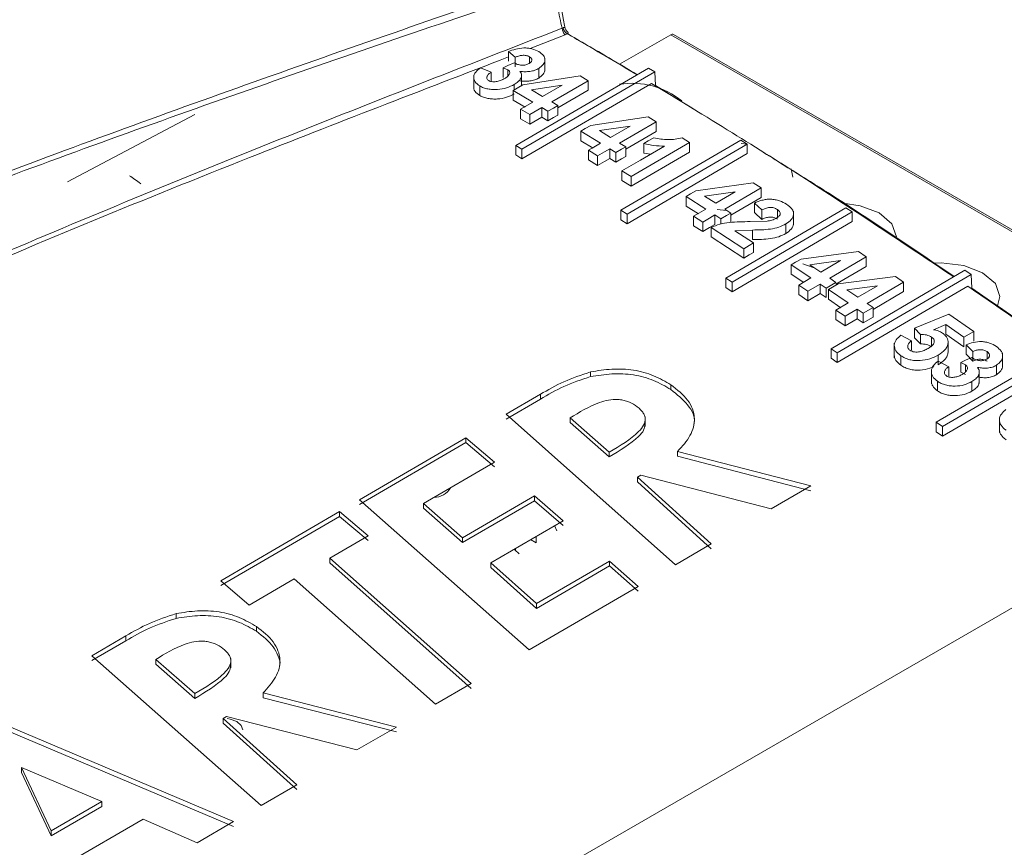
# Model space of a CAD drawing. Header units: millimetres. Extents: x 0 to 1260, y 0 to 891.
# Tile 91 of 93: x 1113 to 1147, y 760 to 788. Entities that reach past the tile are written whole.
import ezdxf

# ---------------------------------------------------------------- set-up
doc = ezdxf.new("R2010")
doc.units = ezdxf.units.MM
doc.header["$LTSCALE"] = 3

msp = doc.modelspace()

# ---------------------------------------------------------------- linework, layer by layer
at = {"color": 7, "linetype": 'Continuous', "lineweight": 15}
for p, q in [((1131.917, 788.094), (1131.954, 788.109)), ((1132.098, 787.901), (1132.025, 787.865)), ((1133.886, 786.864), (1135.631, 787.872)), ((1160.38, 773.585), (1135.631, 787.872)), ((1160.48, 773.595), (1135.731, 787.882)), ((1130.086, 787.296), (1130.32, 787.101)), ((1130.086, 786.97), (1130.086, 787.296)), ((1130.32, 786.774), (1130.32, 787.101)), ((1130.801, 786.898), (1130.801, 787.122)), ((1131.329, 786.651), (1131.329, 787.067)), ((1129.49, 786.59), (1129.126, 786.742)), ((1129.902, 786.738), (1130.064, 786.677)), ((1129.902, 786.412), (1129.902, 786.738)), ((1130.064, 786.459), (1130.064, 786.677)), ((1130.334, 784.091), (1134.877, 786.733)), ((1131.12, 786.392), (1131.12, 786.718)), ((1134.877, 786.733), (1135.09, 786.605)), ((1128.898, 786.453), (1128.898, 786.037)), ((1129.49, 786.264), (1129.49, 786.59)), ((1130.537, 786.112), (1130.537, 786.527)), ((1135.09, 786.605), (1130.546, 783.962)), ((1132.54, 786.462), (1130.578, 786.162)), ((1131.565, 785.578), (1132.81, 786.301)), ((1132.81, 786.301), (1132.54, 786.462)), ((1132.81, 785.974), (1132.81, 786.301)), ((1135.112, 786.136), (1135.09, 786.605)), ((1129.107, 785.793), (1129.107, 786.12)), ((1130.578, 786.162), (1130.242, 785.967)), ((1130.242, 785.967), (1130.917, 785.567)), ((1130.242, 785.641), (1130.242, 785.967)), ((1130.284, 785.992), (1130.284, 786.174)), ((1134.97, 786.209), (1130.546, 783.635)), ((1130.876, 785.988), (1131.925, 786.153)), ((1131.254, 785.763), (1130.876, 785.988)), ((1131.925, 786.153), (1131.254, 785.763)), ((1131.773, 785.371), (1132.81, 785.974)), ((1135.112, 786.136), (1136.543, 785.249)), ((1130.242, 785.641), (1130.658, 785.394)), ((1130.917, 785.567), (1130.501, 785.326)), ((1130.501, 785.326), (1130.813, 785.141)), ((1130.501, 785), (1130.501, 785.326)), ((1130.813, 785.141), (1131.228, 785.382)), ((1131.228, 785.382), (1131.435, 785.257)), ((1131.228, 785.055), (1131.228, 785.382)), ((1131.773, 785.453), (1131.565, 785.578)), ((1131.773, 785.127), (1131.773, 785.453)), ((1115.022, 782.841), (1119.371, 785.147)), ((1130.501, 785), (1130.813, 784.814)), ((1130.813, 784.814), (1130.813, 785.141)), ((1130.813, 784.814), (1131.228, 785.055)), ((1131.228, 785.055), (1131.435, 784.931)), ((1131.435, 784.931), (1131.435, 785.257)), ((1134.86, 785.062), (1132.899, 784.772)), ((1135.131, 784.896), (1134.86, 785.062)), ((1133.196, 784.593), (1134.246, 784.752)), ((1134.246, 784.752), (1133.575, 784.361)), ((1133.886, 784.17), (1135.131, 784.896)), ((1135.131, 784.57), (1135.131, 784.896)), ((1132.563, 784.577), (1133.237, 784.165)), ((1132.563, 784.25), (1132.563, 784.577)), ((1133.575, 784.361), (1133.196, 784.593)), ((1134.094, 783.964), (1135.131, 784.57)), ((1136.273, 784.19), (1136.017, 784.349)), ((1130.546, 783.962), (1130.334, 784.091)), ((1130.334, 783.764), (1130.334, 784.091)), ((1130.546, 783.635), (1130.546, 783.962)), ((1132.563, 784.25), (1132.982, 783.994)), ((1133.549, 783.973), (1133.756, 783.845)), ((1133.549, 783.647), (1133.549, 783.973)), ((1134.094, 784.042), (1133.886, 784.17)), ((1133.926, 781.871), (1138.027, 784.268)), ((1134.094, 783.715), (1134.094, 784.042)), ((1138.239, 784.135), (1134.138, 781.736)), ((1134.275, 783.023), (1136.273, 784.19)), ((1134.716, 783.829), (1134.716, 784.156)), ((1136.273, 783.863), (1136.273, 784.19)), ((1138.027, 784.268), (1138.239, 784.135)), ((1138.039, 784.15), (1138.239, 784.131)), ((1138.239, 783.808), (1138.239, 784.135)), ((1130.546, 783.635), (1130.334, 783.764)), ((1132.822, 783.923), (1133.134, 783.731)), ((1132.822, 783.596), (1132.822, 783.923)), ((1133.134, 783.405), (1133.134, 783.731)), ((1133.549, 783.647), (1133.756, 783.519)), ((1133.756, 783.519), (1133.756, 783.845)), ((1138.239, 783.808), (1134.138, 781.41)), ((1134.275, 782.696), (1136.273, 783.863)), ((1134.716, 783.829), (1134.936, 783.785)), ((1132.822, 783.596), (1133.134, 783.405)), ((1139.745, 783.285), (1139.805, 783.004)), ((1133.964, 783.217), (1134.275, 783.023)), ((1133.964, 782.89), (1133.964, 783.217)), ((1134.275, 782.696), (1134.275, 783.023)), ((1133.964, 782.89), (1134.275, 782.696)), ((1138.453, 782.812), (1136.491, 782.539)), ((1137.478, 781.909), (1138.723, 782.638)), ((1138.723, 782.638), (1138.453, 782.812)), ((1138.723, 782.312), (1138.723, 782.638)), ((1136.155, 782.342), (1136.829, 781.912)), ((1136.155, 782.016), (1136.155, 782.342)), ((1136.789, 782.351), (1137.838, 782.502)), ((1137.167, 782.109), (1136.789, 782.351)), ((1137.838, 782.502), (1137.167, 782.109)), ((1137.686, 781.704), (1138.723, 782.312)), ((1136.155, 782.016), (1136.578, 781.745)), ((1137.518, 779.553), (1141.619, 781.957)), ((1138.49, 782.119), (1138.749, 781.887)), ((1138.49, 781.792), (1138.49, 782.119)), ((1141.619, 781.957), (1141.831, 781.817)), ((1134.138, 781.736), (1133.926, 781.871)), ((1133.926, 781.544), (1133.926, 781.871)), ((1134.138, 781.41), (1134.138, 781.736)), ((1136.414, 781.669), (1136.726, 781.469)), ((1136.414, 781.342), (1136.414, 781.669)), ((1137.141, 781.712), (1137.348, 781.578)), ((1137.141, 781.385), (1137.141, 781.712)), ((1137.533, 781.86), (1137.221, 781.9)), ((1137.686, 781.775), (1137.478, 781.909)), ((1137.686, 781.449), (1137.686, 781.775)), ((1141.831, 781.817), (1137.73, 779.414)), ((1138.49, 781.792), (1138.749, 781.56)), ((1138.749, 781.56), (1138.749, 781.887)), ((1139.275, 781.624), (1139.275, 781.898)), ((1139.826, 781.37), (1139.826, 781.836)), ((1141.831, 781.491), (1141.831, 781.817)), ((1134.138, 781.41), (1133.926, 781.544)), ((1136.414, 781.342), (1136.726, 781.142)), ((1136.726, 781.142), (1136.726, 781.469)), ((1137.011, 781.285), (1138.127, 780.559)), ((1137.011, 780.958), (1137.011, 781.285)), ((1137.348, 781.402), (1137.348, 781.578)), ((1141.831, 781.491), (1137.73, 779.087)), ((1138.922, 781.501), (1138.342, 781.483)), ((1139.569, 781.078), (1139.569, 781.404)), ((1137.011, 780.958), (1138.127, 780.233)), ((1137.827, 781.172), (1138.422, 781.197)), ((1138.464, 780.757), (1137.827, 781.172)), ((1138.422, 780.871), (1138.422, 781.197)), ((1138.464, 780.43), (1138.464, 780.757)), ((1138.127, 780.233), (1138.127, 780.559)), ((1142.045, 780.46), (1140.083, 780.205)), ((1141.07, 779.548), (1142.315, 780.278)), ((1142.315, 780.278), (1142.045, 780.46)), ((1142.315, 779.951), (1142.315, 780.278)), ((1139.747, 780.008), (1140.422, 779.559)), ((1139.747, 779.682), (1139.747, 780.008)), ((1140.503, 779.914), (1140.14, 780.039)), ((1140.381, 780.009), (1141.43, 780.15)), ((1140.759, 779.757), (1140.381, 780.009)), ((1141.43, 780.15), (1140.759, 779.757)), ((1141.278, 779.343), (1142.315, 779.951)), ((1139.747, 779.682), (1140.174, 779.397)), ((1141.11, 777.139), (1145.686, 779.82)), ((1145.899, 779.675), (1141.322, 776.993)), ((1143.316, 779.602), (1141.354, 779.355)), ((1143.587, 779.418), (1143.316, 779.602)), ((1145.686, 779.82), (1145.899, 779.675)), ((1145.921, 779.204), (1145.899, 779.675)), ((1137.73, 779.414), (1137.518, 779.553)), ((1137.518, 779.227), (1137.518, 779.553)), ((1137.73, 779.087), (1137.73, 779.414)), ((1140.422, 779.559), (1140.006, 779.316)), ((1140.006, 779.316), (1140.318, 779.107)), ((1140.006, 778.989), (1140.006, 779.316)), ((1140.318, 779.107), (1140.733, 779.35)), ((1140.733, 779.35), (1140.94, 779.211)), ((1140.733, 779.024), (1140.733, 779.35)), ((1140.94, 779.211), (1141.278, 779.408)), ((1141.354, 779.355), (1141.018, 779.158)), ((1141.278, 779.408), (1141.07, 779.548)), ((1145.779, 779.278), (1141.322, 776.667)), ((1141.652, 779.156), (1142.701, 779.293)), ((1142.701, 779.293), (1142.03, 778.9)), ((1142.341, 778.688), (1143.587, 779.418)), ((1143.587, 779.092), (1143.587, 779.418)), ((1137.73, 779.087), (1137.518, 779.227)), ((1140.006, 778.989), (1140.318, 778.78)), ((1140.318, 778.78), (1140.318, 779.107)), ((1140.318, 778.78), (1140.733, 779.024)), ((1140.733, 779.024), (1140.94, 778.884)), ((1140.94, 778.884), (1140.94, 779.211)), ((1141.018, 779.158), (1141.693, 778.702)), ((1141.018, 778.832), (1141.018, 779.158)), ((1142.03, 778.9), (1141.652, 779.156)), ((1142.549, 778.483), (1143.587, 779.092)), ((1141.018, 778.832), (1141.447, 778.542)), ((1141.693, 778.702), (1141.278, 778.459)), ((1142.549, 778.547), (1142.341, 778.688)), ((1141.278, 778.459), (1141.589, 778.247)), ((1141.278, 778.132), (1141.278, 778.459)), ((1141.589, 778.247), (1142.004, 778.491)), ((1141.589, 777.921), (1141.589, 778.247)), ((1142.004, 778.491), (1142.212, 778.349)), ((1142.004, 778.164), (1142.004, 778.491)), ((1142.212, 778.349), (1142.549, 778.547)), ((1142.212, 778.022), (1142.212, 778.349)), ((1142.212, 778.022), (1142.549, 778.22)), ((1142.549, 778.22), (1142.549, 778.547)), ((1145.129, 778.324), (1143.962, 777.84)), ((1145.985, 777.727), (1145.129, 778.324)), ((1141.278, 778.132), (1141.589, 777.921)), ((1141.589, 777.921), (1142.004, 778.164)), ((1142.004, 778.164), (1142.212, 778.022)), ((1144.612, 777.79), (1145.028, 777.962)), ((1145.028, 777.962), (1145.648, 777.53)), ((1145.028, 777.636), (1145.028, 777.962)), ((1143.858, 777.414), (1143.495, 777.599)), ((1143.962, 777.84), (1144.169, 777.63)), ((1143.962, 777.513), (1143.962, 777.84)), ((1144.169, 777.303), (1144.169, 777.63)), ((1145.028, 777.636), (1145.648, 777.203)), ((1145.648, 777.53), (1145.985, 777.727)), ((1145.985, 777.4), (1145.985, 777.727)), ((1143.27, 777.323), (1143.27, 776.827)), ((1143.858, 777.087), (1143.858, 777.414)), ((1143.962, 777.513), (1144.169, 777.303)), ((1144.544, 777.231), (1144.544, 777.535)), ((1145.108, 777.018), (1145.108, 777.344)), ((1145.648, 777.203), (1145.648, 777.53)), ((1145.726, 777.275), (1145.959, 777.044)), ((1145.726, 776.948), (1145.726, 777.275)), ((1141.322, 776.993), (1141.11, 777.139)), ((1141.11, 776.812), (1141.11, 777.139)), ((1141.322, 776.667), (1141.322, 776.993)), ((1143.498, 776.573), (1143.498, 776.9)), ((1144.702, 774.627), (1148.803, 777.021)), ((1144.772, 776.59), (1144.772, 776.917)), ((1145.726, 776.948), (1145.959, 776.717)), ((1145.959, 776.717), (1145.959, 777.044)), ((1146.44, 776.791), (1146.44, 777.039)), ((1146.969, 776.497), (1146.969, 776.994)), ((1141.322, 776.667), (1141.11, 776.812)), ((1145.129, 776.525), (1144.766, 776.713)), ((1149.015, 776.869), (1144.914, 774.475)), ((1149.015, 776.543), (1144.914, 774.148)), ((1145.542, 776.665), (1145.703, 776.588)), ((1145.542, 776.339), (1145.542, 776.665)), ((1145.703, 776.345), (1145.703, 776.588)), ((1146.759, 776.246), (1146.759, 776.572)), ((1132.891, 776.347), (1132.891, 776.184)), ((1144.537, 776.433), (1144.537, 775.934)), ((1145.129, 776.198), (1145.129, 776.525)), ((1145.542, 776.339), (1145.703, 776.262)), ((1146.176, 775.95), (1146.176, 776.412)), ((1135.639, 775.907), (1135.639, 775.743)), ((1144.747, 775.698), (1144.747, 776.025)), ((1145.923, 775.69), (1145.923, 776.017)), ((1131.178, 775.58), (1130.008, 774.896)), ((1131.178, 775.58), (1131.178, 775.417)), ((1131.178, 775.417), (1130.008, 774.733)), ((1130.008, 774.896), (1135.799, 769.755)), ((1133.531, 773.603), (1132.194, 774.774)), ((1132.194, 774.774), (1132.194, 774.611)), ((1133.531, 773.44), (1132.194, 774.611)), ((1134.76, 774.485), (1134.76, 774.812)), ((1144.914, 774.475), (1144.702, 774.627)), ((1144.702, 774.3), (1144.702, 774.627)), ((1146.863, 774.789), (1146.863, 774.275)), ((1144.914, 774.148), (1144.702, 774.3)), ((1144.914, 774.148), (1144.914, 774.475)), ((1128.632, 774.092), (1125, 771.972)), ((1128.632, 773.929), (1125, 771.808)), ((1129.613, 773.266), (1128.632, 774.092)), ((1128.632, 774.092), (1128.632, 773.929)), ((1129.613, 773.102), (1128.632, 773.929)), ((1133.531, 773.603), (1133.531, 773.44)), ((1140.418, 772.448), (1135.866, 773.626)), ((1135.866, 773.626), (1135.866, 773.463)), ((1127.185, 771.848), (1129.613, 773.266)), ((1140.418, 772.285), (1135.866, 773.463)), ((1134.495, 772.746), (1134.61, 772.813)), ((1137.018, 770.465), (1134.495, 772.746)), ((1134.495, 772.746), (1134.495, 772.583)), ((1137.018, 770.302), (1134.495, 772.583)), ((1134.61, 772.813), (1139.068, 771.66)), ((1139.068, 771.66), (1140.418, 772.448)), ((1125, 771.972), (1130.79, 766.84)), ((1128.521, 770.678), (1127.185, 771.848)), ((1127.185, 771.848), (1127.185, 771.685)), ((1130.971, 772.108), (1128.521, 770.678)), ((1130.971, 771.944), (1128.521, 770.514)), ((1131.951, 771.26), (1130.971, 772.108)), ((1130.971, 772.108), (1130.971, 771.944)), ((1131.951, 771.097), (1130.971, 771.944)), ((1124.314, 771.572), (1120.256, 769.206)), ((1125.291, 770.743), (1124.314, 771.572)), ((1124.314, 771.572), (1124.314, 771.408)), ((1128.521, 770.514), (1127.185, 771.685)), ((1124.314, 771.408), (1120.256, 769.043)), ((1125.291, 770.58), (1124.314, 771.408)), ((1129.486, 769.822), (1131.951, 771.26)), ((1131.745, 770.908), (1131.66, 771.091)), ((1123.98, 769.978), (1125.291, 770.743)), ((1128.521, 770.678), (1128.521, 770.514)), ((1131.038, 770.5), (1130.841, 770.613)), ((1131.038, 770.728), (1131.038, 770.5)), ((1130.331, 770.316), (1130.331, 770.225)), ((1135.799, 769.755), (1137.018, 770.465)), ((1150.293, 770.012), (1012.901, 690.697)), ((1128.814, 765.69), (1123.98, 769.978)), ((1123.98, 769.978), (1123.98, 769.815)), ((1128.814, 765.527), (1123.98, 769.815)), ((1131.045, 768.425), (1129.486, 769.822)), ((1129.486, 769.822), (1129.486, 769.659)), ((1133.536, 769.876), (1131.045, 768.425)), ((1134.517, 769.008), (1133.536, 769.876)), ((1133.536, 769.876), (1133.536, 769.713)), ((1131.045, 768.262), (1129.486, 769.659)), ((1133.536, 769.713), (1131.045, 768.262)), ((1134.517, 768.845), (1133.536, 769.713)), ((1120.256, 769.206), (1121.223, 768.373)), ((1121.223, 768.373), (1122.76, 769.268)), ((1122.76, 769.268), (1127.595, 764.982)), ((1130.79, 766.84), (1134.517, 769.008)), ((1131.045, 768.425), (1131.045, 768.262)), ((1118.73, 768.084), (1118.73, 767.92)), ((1121.478, 767.641), (1121.478, 767.478)), ((1117.016, 767.322), (1115.847, 766.642)), ((1117.016, 767.158), (1115.847, 766.478)), ((1117.016, 767.322), (1117.016, 767.158)), ((1115.847, 766.642), (1121.637, 761.524)), ((1119.369, 765.349), (1118.032, 766.516)), ((1118.032, 766.516), (1118.032, 766.353)), ((1120.599, 766.232), (1120.599, 766.549)), ((1119.369, 765.185), (1118.032, 766.353)), ((1127.595, 764.982), (1128.814, 765.69)), ((1119.369, 765.349), (1119.369, 765.185)), ((1126.257, 764.205), (1121.705, 765.371)), ((1121.705, 765.371), (1121.705, 765.208)), ((1126.257, 764.041), (1121.705, 765.208)), ((1120.688, 760.973), (1112.243, 764.549)), ((1120.334, 764.496), (1120.449, 764.563)), ((1122.857, 762.231), (1120.334, 764.496)), ((1120.334, 764.496), (1120.334, 764.333)), ((1120.449, 764.563), (1124.907, 763.421)), ((1120.688, 760.81), (1112.243, 764.386)), ((1122.857, 762.068), (1120.334, 764.333)), ((1124.907, 763.421), (1126.257, 764.205)), ((1114.46, 760.653), (1113.445, 762.817)), ((1113.445, 762.817), (1116.193, 761.657)), ((1113.445, 762.817), (1113.445, 762.654)), ((1114.46, 760.489), (1113.445, 762.654)), ((1121.637, 761.524), (1122.857, 762.231)), ((1116.193, 761.657), (1114.46, 760.653)), ((1116.193, 761.494), (1114.46, 760.489)), ((1116.193, 761.657), (1116.193, 761.494)), ((1114.978, 759.533), (1117.603, 761.054)), ((1117.603, 761.054), (1119.444, 760.252)), ((1119.444, 760.252), (1120.688, 760.973)), ((1114.46, 760.653), (1114.46, 760.489))]:
    msp.add_line(p, q, dxfattribs=at)
at = {"color": 8, "linetype": 'Continuous', "lineweight": 15}
msp.add_line((1132.025, 787.865), (1130.83, 787.401), dxfattribs=at)
at = {"color": 7, "linetype": 'Continuous', "lineweight": 15, "flags": 128}
for points in [[(1130.276, 786.915), (1130.066, 786.816), (1129.902, 786.738)], [(1131.435, 785.257), (1131.624, 785.367), (1131.773, 785.453)], [(1131.435, 784.931), (1131.624, 785.041), (1131.773, 785.127)], [(1132.899, 784.772), (1132.711, 784.663), (1132.563, 784.577)], [(1135.053, 784.353), (1134.865, 784.243), (1134.716, 784.156)], [(1133.237, 784.165), (1133.005, 784.029), (1132.822, 783.923)], [(1133.134, 783.731), (1133.366, 783.867), (1133.549, 783.973)], [(1133.756, 783.845), (1133.945, 783.955), (1134.094, 784.042)], [(1135.417, 784.065), (1134.603, 783.59), (1133.964, 783.217)], [(1133.134, 783.405), (1133.366, 783.54), (1133.549, 783.647)], [(1133.756, 783.519), (1133.945, 783.629), (1134.094, 783.715)], [(1136.491, 782.539), (1136.303, 782.429), (1136.155, 782.342)], [(1141.525, 782.112), (1142.106, 782.029), (1142.755, 781.779), (1143.189, 781.405), (1143.341, 780.963)], [(1136.829, 781.912), (1136.597, 781.776), (1136.414, 781.669)], [(1136.726, 781.469), (1136.958, 781.605), (1137.141, 781.712)], [(1137.348, 781.578), (1137.537, 781.688), (1137.686, 781.775)], [(1136.726, 781.142), (1136.958, 781.278), (1137.141, 781.385)], [(1138.127, 780.559), (1138.316, 780.67), (1138.464, 780.757)], [(1138.127, 780.233), (1138.316, 780.343), (1138.464, 780.43)], [(1140.083, 780.205), (1139.895, 780.095), (1139.747, 780.008)], [(1144.645, 780.068), (1144.876, 780.076), (1145.642, 779.988), (1146.29, 779.738), (1146.724, 779.364), (1146.876, 778.922), (1146.802, 778.61)], [(1145.916, 776.84), (1145.706, 776.742), (1145.542, 776.665)], [(1130.455, 770.128), (1130.303, 770.259), (1130.283, 770.291)], [(1120.476, 764.497), (1120.572, 764.479), (1120.799, 764.391), (1120.951, 764.26), (1121.004, 764.105)]]:
    msp.add_lwpolyline(points, dxfattribs=at)
at = {"color": 7, "linetype": 'Continuous', "lineweight": 15}
for centre, radius, start, end in [((1132.297, 788.134), 0.382, 186.0933, 224.6783), ((1132.252, 788.162), 0.303, 190.1645, 239.4647), ((1135.69, 787.792), 0.099, 65.17, 126.1399), ((1134.316, 783.522), 2.69, 50.8304, 99.2476), ((1127.55, 772.69), 0.633, 268.9685, 331.0261)]:
    msp.add_arc(centre, radius, start, end, dxfattribs=at)
msp.add_ellipse((1117.474, 782.005), major_axis=(-1.042, 1.151), ratio=0.378939, start_param=5.068609, end_param=5.416323, dxfattribs=at)
for points, knots in [([(973.943, 707.328), (977.353, 708.212), (984.181, 709.983), (994.298, 712.798), (1004.205, 715.846), (1013.76, 719.224), (1022.385, 722.795), (1029.91, 726.631), (1036.362, 730.634), (1042.253, 734.919), (1048.034, 739.8), (1053.747, 745.234), (1059.717, 751.099), (1065.841, 756.905), (1072.443, 762.517), (1079.595, 767.598), (1087.351, 772.05), (1095.376, 775.998), (1103.82, 779.65), (1112.712, 783.129), (1121.962, 786.491), (1128.326, 788.69), (1131.508, 789.79)], [0, 0, 0, 0, 0.051658, 0.103451, 0.155176, 0.206737, 0.2582, 0.301639, 0.345242, 0.388927, 0.432477, 0.486699, 0.541062, 0.59534, 0.64939, 0.703348, 0.751777, 0.800326, 0.848961, 0.897507, 0.948751, 1, 1, 1, 1]), ([(1132.027, 788.086), (1132.02, 788.121), (1131.914, 788.647), (1131.804, 789.175), (1131.702, 789.668)], [0, 0, 0, 0, 0.0655314, 1, 1, 1, 1]), ([(1131.609, 789.559), (1128.426, 788.477), (1122.059, 786.314), (1114.856, 783.731), (1107.233, 780.851), (1099.277, 777.642), (1090.877, 773.726), (1084.558, 770.344), (1079.28, 767.211), (1073.746, 763.363), (1068.101, 758.777), (1061.979, 753.206), (1055.359, 746.678), (1048.493, 740.08), (1041.825, 734.403), (1035.257, 729.634), (1027.705, 725.274), (1018.793, 721.105), (1008.673, 717.22), (997.441, 713.572), (985.856, 710.226), (977.968, 708.134), (974.023, 707.088)], [0, 0, 0, 0, 0.051216, 0.102447, 0.117423, 0.177348, 0.236657, 0.266552, 0.296442, 0.341252, 0.386149, 0.431032, 0.499132, 0.567219, 0.615226, 0.663196, 0.712798, 0.762427, 0.821385, 0.88038, 0.940184, 1, 1, 1, 1]), ([(1131.917, 788.094), (1131.867, 788.332), (1131.765, 788.82), (1131.662, 789.308), (1131.609, 789.559)], [0, 0, 0, 0, 0.487205, 1, 1, 1, 1]), ([(974.284, 705.612), (977.729, 706.386), (984.621, 707.937), (994.711, 710.382), (1004.499, 713.017), (1013.534, 715.806), (1021.881, 718.842), (1029.545, 722.145), (1036.685, 725.946), (1042.556, 729.859), (1047.393, 733.631), (1052.792, 738.294), (1059.058, 744.311), (1066.407, 751.596), (1072.914, 757.532), (1078.672, 762.055), (1083.32, 765.308), (1088.328, 768.407), (1094.712, 771.978), (1102.611, 775.915), (1112.105, 780.146), (1121.904, 784.187), (1128.578, 786.791), (1131.917, 788.094)], [0, 0, 0, 0, 0.05109, 0.1022, 0.151087, 0.200104, 0.243454, 0.28707, 0.331827, 0.377103, 0.410479, 0.443864, 0.510992, 0.578065, 0.64519, 0.678554, 0.712014, 0.745785, 0.77965, 0.83443, 0.889394, 0.944676, 1, 1, 1, 1]), ([(1132.122, 787.959), (1132.111, 787.965), (1132.079, 787.982), (1132.044, 788.029), (1132.033, 788.07), (1132.029, 788.087)], [0, 0, 0, 0, 0.227974, 0.66913, 1, 1, 1, 1]), ([(1132.055, 787.934), (1132.545, 787.651), (1133.356, 787.181), (1134.168, 786.698), (1134.489, 786.507)], [0, 0, 0, 0, 0.604122, 1, 1, 1, 1]), ([(1132.119, 787.954), (1132.124, 787.951), (1132.135, 787.946), (1132.13, 787.931), (1132.117, 787.916), (1132.106, 787.907), (1132.098, 787.901)], [0, 0, 0, 0, 0.350767, 0.693144, 0.795739, 1, 1, 1, 1]), ([(1134.48, 786.501), (1134.115, 786.719), (1133.321, 787.192), (1132.527, 787.652), (1132.098, 787.901)], [0, 0, 0, 0, 0.459482, 1, 1, 1, 1]), ([(1131.121, 787.297), (1131.047, 787.333), (1130.937, 787.387), (1130.752, 787.418), (1130.561, 787.426), (1130.326, 787.386), (1130.166, 787.326), (1130.086, 787.296)], [0, 0, 0, 0, 0.249132, 0.37465, 0.499734, 0.749027, 1, 1, 1, 1]), ([(1130.32, 787.101), (1130.355, 787.116), (1130.426, 787.147), (1130.533, 787.169), (1130.622, 787.171), (1130.688, 787.163), (1130.75, 787.148), (1130.784, 787.13), (1130.801, 787.122)], [0, 0, 0, 0, 0.249579, 0.498562, 0.623517, 0.748643, 0.873887, 1, 1, 1, 1]), ([(1130.801, 787.122), (1130.825, 787.105), (1130.862, 787.08), (1130.883, 787.038), (1130.888, 787.005), (1130.88, 786.973), (1130.853, 786.932), (1130.816, 786.907), (1130.791, 786.891)], [0, 0, 0, 0, 0.248225, 0.373457, 0.498409, 0.62345, 0.748784, 1, 1, 1, 1]), ([(1131.12, 786.718), (1131.177, 786.761), (1131.292, 786.845), (1131.335, 786.981), (1131.325, 787.088), (1131.271, 787.193), (1131.181, 787.255), (1131.121, 787.297)], [0, 0, 0, 0, 0.2493, 0.499223, 0.624736, 0.749814, 1, 1, 1, 1]), ([(1129.126, 786.742), (1129.068, 786.695), (1128.951, 786.603), (1128.891, 786.46), (1128.901, 786.346), (1128.949, 786.233), (1129.044, 786.165), (1129.107, 786.12)], [0, 0, 0, 0, 0.249778, 0.499243, 0.62456, 0.74996, 1, 1, 1, 1]), ([(1130.064, 786.677), (1130.079, 786.666), (1130.111, 786.644), (1130.13, 786.602), (1130.131, 786.559), (1130.11, 786.503), (1130.054, 786.439), (1129.988, 786.397), (1129.955, 786.376)], [0, 0, 0, 0, 0.124897, 0.250018, 0.375193, 0.500495, 0.749761, 1, 1, 1, 1]), ([(1130.54, 786.831), (1130.515, 786.834), (1130.465, 786.84), (1130.37, 786.864), (1130.314, 786.895), (1130.276, 786.915)], [0, 0, 0, 0, 0.248916, 0.496925, 1, 1, 1, 1]), ([(1130.478, 786.619), (1130.535, 786.614), (1130.65, 786.604), (1130.823, 786.614), (1130.988, 786.651), (1131.076, 786.696), (1131.12, 786.718)], [0, 0, 0, 0, 0.249324, 0.497321, 0.748242, 1, 1, 1, 1]), ([(1130.791, 786.891), (1130.755, 786.873), (1130.701, 786.847), (1130.61, 786.831), (1130.563, 786.831), (1130.54, 786.831)], [0, 0, 0, 0, 0.501352, 0.75044, 1, 1, 1, 1]), ([(1131.12, 786.392), (1131.176, 786.434), (1131.289, 786.518), (1131.335, 786.633), (1131.328, 786.691), (1131.327, 786.695)], [0, 0, 0, 0, 0.47831, 0.957815, 1, 1, 1, 1]), ([(1129.413, 786.303), (1129.398, 786.314), (1129.368, 786.334), (1129.347, 786.373), (1129.343, 786.413), (1129.357, 786.466), (1129.404, 786.528), (1129.461, 786.57), (1129.49, 786.59)], [0, 0, 0, 0, 0.124534, 0.24876, 0.374335, 0.49977, 0.74917, 1, 1, 1, 1]), ([(1129.955, 786.376), (1129.917, 786.356), (1129.842, 786.316), (1129.728, 786.28), (1129.628, 786.266), (1129.551, 786.264), (1129.473, 786.274), (1129.433, 786.294), (1129.413, 786.303)], [0, 0, 0, 0, 0.249801, 0.498318, 0.623339, 0.748776, 0.874206, 1, 1, 1, 1]), ([(1130.284, 786.174), (1130.331, 786.204), (1130.425, 786.265), (1130.52, 786.377), (1130.544, 786.48), (1130.523, 786.563), (1130.493, 786.6), (1130.478, 786.619)], [0, 0, 0, 0, 0.2499443, 0.49916, 0.748738, 0.8736046, 1, 1, 1, 1]), ([(1130.478, 786.293), (1130.535, 786.287), (1130.65, 786.277), (1130.823, 786.287), (1130.988, 786.325), (1131.076, 786.369), (1131.12, 786.392)], [0, 0, 0, 0, 0.249324, 0.497321, 0.748242, 1, 1, 1, 1]), ([(1128.901, 786.083), (1128.901, 786.062), (1128.902, 786.012), (1128.95, 785.906), (1129.045, 785.838), (1129.107, 785.793)], [0, 0, 0, 0, 0.19703, 0.465228, 1, 1, 1, 1]), ([(1129.107, 786.12), (1129.149, 786.099), (1129.231, 786.056), (1129.383, 786.017), (1129.546, 786), (1129.764, 786.002), (1130.035, 786.048), (1130.2, 786.132), (1130.284, 786.174)], [0, 0, 0, 0, 0.125075, 0.249695, 0.374733, 0.499941, 0.74923, 1, 1, 1, 1]), ([(1145.303, 779.596), (1143.625, 780.719), (1141.103, 782.407), (1137.658, 784.579), (1135.892, 785.65), (1134.97, 786.209)], [0, 0, 0, 0, 0.487273, 0.732233, 1, 1, 1, 1]), ([(1129.107, 785.793), (1129.149, 785.772), (1129.231, 785.73), (1129.383, 785.69), (1129.546, 785.673), (1129.764, 785.675), (1130.035, 785.721), (1130.2, 785.805), (1130.284, 785.847)], [0, 0, 0, 0, 0.125075, 0.249695, 0.374733, 0.499941, 0.74923, 1, 1, 1, 1]), ([(1136.017, 784.349), (1135.941, 784.331), (1135.788, 784.294), (1135.539, 784.287), (1135.29, 784.301), (1135.132, 784.336), (1135.053, 784.353)], [0, 0, 0, 0, 0.249746, 0.498937, 0.749224, 1, 1, 1, 1]), ([(1134.716, 784.156), (1134.829, 784.129), (1135.055, 784.074), (1135.296, 784.068), (1135.417, 784.065)], [0, 0, 0, 0, 0.500675, 1, 1, 1, 1]), ([(1138.805, 783.845), (1139.337, 783.518), (1141.51, 782.181), (1143.681, 780.714), (1145.32, 779.606)], [0, 0, 0, 0, 0.245159, 1, 1, 1, 1]), ([(1139.593, 782.076), (1139.515, 782.121), (1139.398, 782.188), (1139.202, 782.237), (1139.048, 782.254), (1138.893, 782.245), (1138.699, 782.207), (1138.573, 782.154), (1138.49, 782.119)], [0, 0, 0, 0, 0.248903, 0.374106, 0.499271, 0.624518, 0.74947, 1, 1, 1, 1]), ([(1138.749, 781.887), (1138.788, 781.905), (1138.864, 781.941), (1138.981, 781.968), (1139.08, 781.968), (1139.178, 781.952), (1139.236, 781.92), (1139.275, 781.898)], [0, 0, 0, 0, 0.25012, 0.499437, 0.624466, 0.749498, 1, 1, 1, 1]), ([(1139.569, 781.404), (1139.634, 781.451), (1139.764, 781.544), (1139.831, 781.7), (1139.823, 781.826), (1139.761, 781.95), (1139.66, 782.026), (1139.593, 782.076)], [0, 0, 0, 0, 0.249246, 0.49838, 0.623819, 0.749219, 1, 1, 1, 1]), ([(1138.749, 781.56), (1138.788, 781.578), (1138.864, 781.614), (1138.981, 781.642), (1139.08, 781.642), (1139.178, 781.625), (1139.236, 781.593), (1139.275, 781.572)], [0, 0, 0, 0, 0.25012, 0.499437, 0.624466, 0.749498, 1, 1, 1, 1]), ([(1139.238, 781.596), (1139.191, 781.573), (1139.097, 781.528), (1138.98, 781.51), (1138.922, 781.501)], [0, 0, 0, 0, 0.500711, 1, 1, 1, 1]), ([(1139.275, 781.898), (1139.305, 781.875), (1139.35, 781.841), (1139.373, 781.784), (1139.374, 781.74), (1139.358, 781.698), (1139.317, 781.647), (1139.269, 781.617), (1139.238, 781.596)], [0, 0, 0, 0, 0.247505, 0.372954, 0.498155, 0.623399, 0.748799, 1, 1, 1, 1]), ([(1138.342, 781.483), (1138.106, 781.482), (1137.752, 781.481), (1137.298, 781.404), (1137.107, 781.324), (1137.011, 781.285)], [0, 0, 0, 0, 0.50144, 0.750324, 1, 1, 1, 1]), ([(1138.422, 781.197), (1138.63, 781.199), (1138.941, 781.202), (1139.332, 781.286), (1139.49, 781.365), (1139.569, 781.404)], [0, 0, 0, 0, 0.500835, 0.749994, 1, 1, 1, 1]), ([(1139.569, 781.078), (1139.633, 781.125), (1139.761, 781.218), (1139.83, 781.352), (1139.823, 781.424), (1139.822, 781.434)], [0, 0, 0, 0, 0.463742, 0.927277, 1, 1, 1, 1]), ([(1138.422, 780.871), (1138.63, 780.873), (1138.941, 780.876), (1139.332, 780.96), (1139.49, 781.038), (1139.569, 781.078)], [0, 0, 0, 0, 0.500835, 0.749994, 1, 1, 1, 1]), ([(1154.114, 773.324), (1152.748, 774.331), (1150.303, 776.133), (1147.522, 778.084), (1146.109, 779.051), (1145.779, 779.278)], [0, 0, 0, 0, 0.4923464, 0.8812094, 1, 1, 1, 1]), ([(1145.921, 779.204), (1147.328, 778.233), (1150.071, 776.339), (1152.806, 774.319), (1154.138, 773.335)], [0, 0, 0, 0, 0.512694, 1, 1, 1, 1]), ([(1143.495, 777.599), (1143.437, 777.549), (1143.32, 777.45), (1143.261, 777.291), (1143.279, 777.162), (1143.335, 777.034), (1143.433, 776.953), (1143.498, 776.9)], [0, 0, 0, 0, 0.250227, 0.499507, 0.624871, 0.750024, 1, 1, 1, 1]), ([(1144.169, 777.63), (1144.237, 777.627), (1144.34, 777.622), (1144.467, 777.581), (1144.518, 777.55), (1144.544, 777.535)], [0, 0, 0, 0, 0.5001822, 0.7495115, 1, 1, 1, 1]), ([(1144.914, 777.676), (1144.87, 777.702), (1144.781, 777.754), (1144.668, 777.778), (1144.612, 777.79)], [0, 0, 0, 0, 0.499595, 1, 1, 1, 1]), ([(1145.108, 777.344), (1145.107, 777.374), (1145.106, 777.433), (1145.07, 777.522), (1145.007, 777.605), (1144.945, 777.652), (1144.914, 777.676)], [0, 0, 0, 0, 0.250604, 0.500008, 0.749156, 1, 1, 1, 1]), ([(1143.803, 777.086), (1143.788, 777.099), (1143.759, 777.124), (1143.726, 777.183), (1143.726, 777.26), (1143.772, 777.345), (1143.829, 777.391), (1143.858, 777.414)], [0, 0, 0, 0, 0.124388, 0.248304, 0.498586, 0.7487, 1, 1, 1, 1]), ([(1144.169, 777.303), (1144.237, 777.3), (1144.34, 777.295), (1144.467, 777.255), (1144.518, 777.224), (1144.544, 777.208)], [0, 0, 0, 0, 0.5001822, 0.7495115, 1, 1, 1, 1]), ([(1144.544, 777.535), (1144.563, 777.519), (1144.602, 777.489), (1144.633, 777.434), (1144.639, 777.377), (1144.619, 777.304), (1144.547, 777.224), (1144.467, 777.174), (1144.427, 777.148)], [0, 0, 0, 0, 0.125436, 0.25024, 0.375389, 0.500556, 0.749792, 1, 1, 1, 1]), ([(1144.772, 776.917), (1144.859, 776.976), (1144.989, 777.065), (1145.087, 777.219), (1145.101, 777.302), (1145.108, 777.344)], [0, 0, 0, 0, 0.499522, 0.748853, 1, 1, 1, 1]), ([(1146.76, 777.215), (1146.687, 777.259), (1146.578, 777.325), (1146.393, 777.371), (1146.202, 777.392), (1145.966, 777.362), (1145.806, 777.304), (1145.726, 777.275)], [0, 0, 0, 0, 0.248368, 0.373704, 0.499242, 0.749108, 1, 1, 1, 1]), ([(1146.759, 776.572), (1146.817, 776.616), (1146.932, 776.703), (1146.975, 776.852), (1146.965, 776.972), (1146.911, 777.091), (1146.821, 777.165), (1146.76, 777.215)], [0, 0, 0, 0, 0.249104, 0.498662, 0.623884, 0.748868, 1, 1, 1, 1]), ([(1143.272, 776.923), (1143.274, 776.894), (1143.278, 776.832), (1143.336, 776.707), (1143.433, 776.627), (1143.498, 776.573)], [0, 0, 0, 0, 0.232174, 0.488342, 1, 1, 1, 1]), ([(1143.498, 776.9), (1143.543, 776.872), (1143.632, 776.818), (1143.794, 776.758), (1143.973, 776.73), (1144.21, 776.735), (1144.497, 776.784), (1144.68, 776.872), (1144.772, 776.917)], [0, 0, 0, 0, 0.124974, 0.249307, 0.374706, 0.499947, 0.749655, 1, 1, 1, 1]), ([(1144.427, 777.148), (1144.384, 777.125), (1144.297, 777.077), (1144.167, 777.035), (1144.051, 777.024), (1143.961, 777.027), (1143.873, 777.046), (1143.826, 777.073), (1143.803, 777.086)], [0, 0, 0, 0, 0.250699, 0.500002, 0.625245, 0.750253, 0.87496, 1, 1, 1, 1]), ([(1144.772, 776.59), (1144.859, 776.65), (1144.989, 776.739), (1145.087, 776.892), (1145.101, 776.976), (1145.108, 777.018)], [0, 0, 0, 0, 0.499522, 0.748853, 1, 1, 1, 1]), ([(1145.959, 777.044), (1145.995, 777.059), (1146.066, 777.089), (1146.173, 777.107), (1146.262, 777.104), (1146.328, 777.092), (1146.39, 777.071), (1146.423, 777.05), (1146.44, 777.039)], [0, 0, 0, 0, 0.24991, 0.499223, 0.62436, 0.749659, 0.874475, 1, 1, 1, 1]), ([(1146.44, 777.039), (1146.464, 777.019), (1146.501, 776.989), (1146.522, 776.942), (1146.528, 776.905), (1146.52, 776.87), (1146.493, 776.826), (1146.455, 776.8), (1146.431, 776.783)], [0, 0, 0, 0, 0.24766, 0.372426, 0.497874, 0.623205, 0.748447, 1, 1, 1, 1]), ([(1143.498, 776.573), (1143.543, 776.546), (1143.632, 776.491), (1143.794, 776.431), (1143.973, 776.403), (1144.21, 776.409), (1144.442, 776.443), (1144.58, 776.508), (1144.626, 776.529)], [0, 0, 0, 0, 0.143257, 0.285781, 0.429525, 0.573088, 0.859328, 1, 1, 1, 1]), ([(1144.766, 776.713), (1144.708, 776.665), (1144.591, 776.569), (1144.531, 776.414), (1144.541, 776.286), (1144.589, 776.159), (1144.684, 776.078), (1144.747, 776.025)], [0, 0, 0, 0, 0.249755, 0.499209, 0.624527, 0.749929, 1, 1, 1, 1]), ([(1145.703, 776.588), (1145.719, 776.575), (1145.75, 776.549), (1145.77, 776.501), (1145.771, 776.453), (1145.75, 776.393), (1145.694, 776.324), (1145.628, 776.282), (1145.594, 776.261)], [0, 0, 0, 0, 0.124899, 0.249993, 0.375167, 0.500496, 0.749736, 1, 1, 1, 1]), ([(1146.18, 776.732), (1146.155, 776.736), (1146.105, 776.745), (1146.01, 776.778), (1145.953, 776.815), (1145.916, 776.84)], [0, 0, 0, 0, 0.248928, 0.496981, 1, 1, 1, 1]), ([(1145.959, 776.717), (1145.995, 776.732), (1146.066, 776.763), (1146.173, 776.781), (1146.262, 776.777), (1146.328, 776.765), (1146.39, 776.744), (1146.423, 776.723), (1146.44, 776.713)], [0, 0, 0, 0, 0.24991, 0.499223, 0.62436, 0.749659, 0.874475, 1, 1, 1, 1]), ([(1146.118, 776.5), (1146.175, 776.491), (1146.289, 776.473), (1146.463, 776.474), (1146.627, 776.506), (1146.715, 776.55), (1146.759, 776.572)], [0, 0, 0, 0, 0.2493404, 0.4973522, 0.7482615, 1, 1, 1, 1]), ([(1146.431, 776.783), (1146.394, 776.766), (1146.34, 776.739), (1146.249, 776.727), (1146.203, 776.73), (1146.18, 776.732)], [0, 0, 0, 0, 0.501404, 0.750459, 1, 1, 1, 1]), ([(1146.759, 776.246), (1146.816, 776.289), (1146.929, 776.377), (1146.975, 776.501), (1146.968, 776.566), (1146.967, 776.571)], [0, 0, 0, 0, 0.478823, 0.958517, 1, 1, 1, 1]), ([(1132.891, 776.347), (1132.578, 776.243), (1131.952, 776.034), (1131.436, 775.731), (1131.178, 775.58)], [0, 0, 0, 0, 0.499102, 1, 1, 1, 1]), ([(1135.639, 775.907), (1135.45, 776.017), (1135.074, 776.236), (1134.366, 776.432), (1133.607, 776.464), (1133.131, 776.387), (1132.891, 776.347)], [0, 0, 0, 0, 0.25061, 0.49829, 0.747226, 1, 1, 1, 1]), ([(1135.639, 775.743), (1135.45, 775.853), (1135.074, 776.072), (1134.366, 776.269), (1133.607, 776.301), (1133.131, 776.223), (1132.891, 776.184)], [0, 0, 0, 0, 0.25061, 0.49829, 0.747226, 1, 1, 1, 1]), ([(1145.052, 776.211), (1145.038, 776.223), (1145.008, 776.247), (1144.987, 776.292), (1144.983, 776.336), (1144.997, 776.394), (1145.043, 776.46), (1145.101, 776.503), (1145.129, 776.525)], [0, 0, 0, 0, 0.124581, 0.248838, 0.374397, 0.499814, 0.749187, 1, 1, 1, 1]), ([(1145.594, 776.261), (1145.556, 776.241), (1145.481, 776.2), (1145.367, 776.166), (1145.267, 776.157), (1145.19, 776.159), (1145.112, 776.175), (1145.072, 776.199), (1145.052, 776.211)], [0, 0, 0, 0, 0.249786, 0.498272, 0.623285, 0.748725, 0.874159, 1, 1, 1, 1]), ([(1145.923, 776.017), (1145.971, 776.048), (1146.065, 776.11), (1146.16, 776.229), (1146.184, 776.342), (1146.163, 776.435), (1146.133, 776.478), (1146.118, 776.5)], [0, 0, 0, 0, 0.249932, 0.499134, 0.748719, 0.873604, 1, 1, 1, 1]), ([(1146.118, 776.173), (1146.175, 776.164), (1146.289, 776.146), (1146.463, 776.147), (1146.627, 776.179), (1146.715, 776.224), (1146.759, 776.246)], [0, 0, 0, 0, 0.2493404, 0.4973522, 0.7482615, 1, 1, 1, 1]), ([(1132.891, 776.184), (1132.578, 776.08), (1131.952, 775.87), (1131.436, 775.568), (1131.178, 775.417)], [0, 0, 0, 0, 0.499102, 1, 1, 1, 1]), ([(1135.866, 773.626), (1136.024, 773.802), (1136.339, 774.151), (1136.503, 774.767), (1136.274, 775.401), (1135.851, 775.738), (1135.639, 775.907)], [0, 0, 0, 0, 0.251374, 0.499175, 0.749036, 1, 1, 1, 1]), ([(1144.54, 776.031), (1144.541, 776.007), (1144.542, 775.952), (1144.59, 775.832), (1144.684, 775.752), (1144.747, 775.698)], [0, 0, 0, 0, 0.198614, 0.466264, 1, 1, 1, 1]), ([(1144.747, 776.025), (1144.788, 775.999), (1144.87, 775.948), (1145.022, 775.895), (1145.184, 775.867), (1145.403, 775.856), (1145.673, 775.892), (1145.84, 775.975), (1145.923, 776.017)], [0, 0, 0, 0, 0.125081, 0.249697, 0.374749, 0.499962, 0.749235, 1, 1, 1, 1]), ([(1145.923, 775.69), (1145.97, 775.721), (1146.064, 775.783), (1146.16, 775.896), (1146.168, 775.98), (1146.172, 776.019)], [0, 0, 0, 0, 0.350601, 0.700177, 1, 1, 1, 1]), ([(1136.424, 774.55), (1136.429, 774.568), (1136.489, 774.788), (1136.252, 775.241), (1135.844, 775.575), (1135.639, 775.743)], [0, 0, 0, 0, 0.043356, 0.520624, 1, 1, 1, 1]), ([(1144.747, 775.698), (1144.788, 775.672), (1144.87, 775.621), (1145.022, 775.568), (1145.184, 775.54), (1145.403, 775.53), (1145.673, 775.565), (1145.84, 775.648), (1145.923, 775.69)], [0, 0, 0, 0, 0.125081, 0.249697, 0.374749, 0.499962, 0.749235, 1, 1, 1, 1]), ([(1132.194, 774.774), (1132.508, 774.967), (1132.9, 775.208), (1133.493, 775.393), (1133.776, 775.412), (1133.998, 775.384), (1134.211, 775.326), (1134.34, 775.252), (1134.426, 775.202)], [0, 0, 0, 0, 0.501748, 0.626634, 0.750538, 0.81271, 0.87488, 1, 1, 1, 1]), ([(1134.426, 775.202), (1134.51, 775.136), (1134.634, 775.036), (1134.731, 774.881), (1134.778, 774.719), (1134.723, 774.514), (1134.358, 774.094), (1133.898, 773.821), (1133.531, 773.603)], [0, 0, 0, 0, 0.124841, 0.18666, 0.24885, 0.373224, 0.499174, 1, 1, 1, 1]), ([(1147.087, 775.063), (1147.029, 775.013), (1146.912, 774.913), (1146.853, 774.752), (1146.871, 774.62), (1146.927, 774.488), (1147.025, 774.405), (1147.09, 774.35)], [0, 0, 0, 0, 0.250216, 0.499486, 0.624853, 0.750009, 1, 1, 1, 1]), ([(1134.751, 774.563), (1134.743, 774.493), (1134.724, 774.341), (1134.347, 773.931), (1133.893, 773.658), (1133.531, 773.44)], [0, 0, 0, 0, 0.146086, 0.317679, 1, 1, 1, 1]), ([(1146.864, 774.383), (1146.866, 774.353), (1146.87, 774.29), (1146.928, 774.161), (1147.025, 774.078), (1147.09, 774.023)], [0, 0, 0, 0, 0.232842, 0.488779, 1, 1, 1, 1]), ([(1121.478, 767.641), (1121.289, 767.751), (1120.913, 767.969), (1120.204, 768.166), (1119.445, 768.199), (1118.97, 768.122), (1118.73, 768.084)], [0, 0, 0, 0, 0.250611, 0.498292, 0.747229, 1, 1, 1, 1]), ([(1118.73, 768.084), (1118.417, 767.98), (1117.79, 767.772), (1117.275, 767.472), (1117.016, 767.322)], [0, 0, 0, 0, 0.499102, 1, 1, 1, 1]), ([(1118.73, 767.92), (1118.417, 767.817), (1117.79, 767.609), (1117.275, 767.309), (1117.016, 767.158)], [0, 0, 0, 0, 0.499102, 1, 1, 1, 1]), ([(1121.478, 767.478), (1121.289, 767.587), (1120.913, 767.806), (1120.204, 768.002), (1119.445, 768.036), (1118.97, 767.959), (1118.73, 767.92)], [0, 0, 0, 0, 0.250611, 0.498292, 0.747229, 1, 1, 1, 1]), ([(1121.705, 765.371), (1121.863, 765.545), (1122.177, 765.892), (1122.316, 766.406), (1122.224, 766.817), (1122.011, 767.221), (1121.691, 767.473), (1121.478, 767.641)], [0, 0, 0, 0, 0.251058, 0.498546, 0.6237, 0.749348, 1, 1, 1, 1]), ([(1122.263, 766.289), (1122.268, 766.307), (1122.302, 766.426), (1122.213, 766.655), (1122.017, 767.057), (1121.694, 767.309), (1121.478, 767.478)], [0, 0, 0, 0, 0.043226, 0.28202, 0.521756, 1, 1, 1, 1]), ([(1118.032, 766.516), (1118.346, 766.708), (1118.739, 766.948), (1119.332, 767.131), (1119.615, 767.15), (1119.837, 767.122), (1120.05, 767.064), (1120.179, 766.99), (1120.265, 766.94)], [0, 0, 0, 0, 0.501749, 0.626635, 0.75054, 0.812712, 0.874881, 1, 1, 1, 1]), ([(1120.265, 766.94), (1120.348, 766.874), (1120.473, 766.775), (1120.57, 766.62), (1120.617, 766.458), (1120.562, 766.255), (1120.197, 765.837), (1119.737, 765.565), (1119.369, 765.349)], [0, 0, 0, 0, 0.124841, 0.186658, 0.248849, 0.373222, 0.499174, 1, 1, 1, 1]), ([(1120.59, 766.303), (1120.582, 766.233), (1120.563, 766.082), (1120.185, 765.674), (1119.732, 765.402), (1119.369, 765.185)], [0, 0, 0, 0, 0.146109, 0.317699, 1, 1, 1, 1])]:
    msp.add_open_spline(points, degree=3, knots=knots, dxfattribs=at)
at = {"color": 8, "linetype": 'Continuous', "lineweight": 15}
for points, knots in [([(1131.954, 788.109), (1131.963, 788.113), (1131.976, 788.12), (1131.997, 788.123), (1132.018, 788.116), (1132.023, 788.097), (1132.026, 788.086)], [0, 0, 0, 0, 0.185536, 0.278786, 0.589868, 1, 1, 1, 1]), ([(1130.086, 787.112), (1127.126, 785.974), (1120.558, 783.448), (1110.572, 779.34), (1100.274, 774.692), (1090.672, 769.733), (1081.94, 764.405), (1073.936, 758.343), (1066.485, 751.557), (1059.96, 745.086), (1054.142, 739.46), (1048.896, 734.733), (1043.242, 730.225), (1036.99, 726.052), (1029.998, 722.258), (1022.25, 718.874), (1013.718, 715.747), (1004.573, 712.9), (994.79, 710.235), (984.694, 707.746), (977.803, 706.162), (974.357, 705.37)], [0, 0, 0, 0, 0.049557, 0.109958, 0.170797, 0.231611, 0.289309, 0.347539, 0.41529, 0.483087, 0.52826, 0.573432, 0.618544, 0.662472, 0.706385, 0.751997, 0.79763, 0.847064, 0.896661, 0.948314, 1, 1, 1, 1])]:
    msp.add_open_spline(points, degree=3, knots=knots, dxfattribs=at)

doc.saveas('drawing.dxf')
